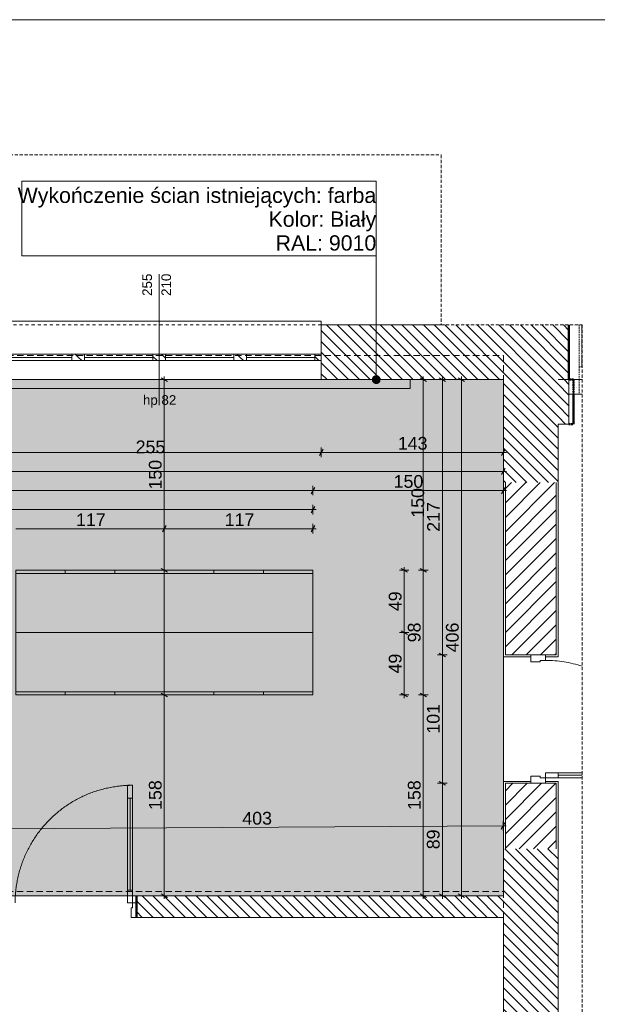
# Model space of a CAD drawing. Extents: x 180 to 6240, y 54 to 2910.
# Tile 16 of 17: x 4412 to 5322, y 1361 to 2910. Entities that reach past the tile are written whole.
import ezdxf
from ezdxf.xclip import XClip

# ---------------------------------------------------------------- set-up
doc = ezdxf.new("R2010")
doc.units = 0
doc.header["$MEASUREMENT"] = 0
doc.header["$XCLIPFRAME"] = 0
for name, pattern in [('Przerywana', [48, 24, -24]), ('Przerywana długa', [78, 50, -28]), ('Przerywana gęsta', [18, 12, -5.999999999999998])]:
    doc.linetypes.add(name, pattern=pattern)
for name, color, linetype in [('280-A Dachy Powłoki', 7, 'Continuous'), ('300-W Płytki podłogi', 7, 'Continuous'), ('320-W Umeblowanie', 7, 'Continuous'), ('399-W Wymiary i opisy', 7, 'Continuous'), ('420-K Ściany', 7, 'Continuous'), ('422-K ściany etap 2', 7, 'Continuous'), ('460-K Stropy - wymieniane warstwy', 7, 'Continuous'), ('810-G Ogólne', 7, 'Continuous'), ('820-G Rysunki Obrazki', 7, 'Continuous'), ('840-G Znaczniki ogólne', 7, 'Continuous')]:
    doc.layers.add(name, color=color, linetype=linetype)
doc.styles.add('STYL_AUTOMATYCZNY_2', font='arial.ttf')
doc.styles.add('STYL_AUTOMATYCZNY_3', font='arial.ttf')
pattern_1 = [(135, (4271.062528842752, -7264.169922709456), (8.48528137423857, 8.48528137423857), [])]
pattern_2 = [(45, (4271.062528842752, -7194.169922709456), (-22.27386360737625, 22.27386360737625), [0, -21, 0, -31.5]), (110, (4341.062528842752, -7194.169922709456), (29.60031755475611, 10.77363451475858), [0, -15.4, 0, -26.6])]
pattern_3 = [(0, (4271.062528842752, -7264.169922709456), (0, 34.64101615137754), [0, -20]), (0, (4281.062528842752, -7246.84941494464), (0, 34.64101615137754), [0, -20])]
pattern_4 = [(45, (4271.062528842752, -7264.169922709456), (-11.31370849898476, 11.31370849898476), [])]

# ---------------------------------------------------------------- blocks, each defined once
blk = doc.blocks.new('*X2')
at = {"layer": '300-W Płytki podłogi', "linetype": 'Continuous', "lineweight": 25}
blk.add_hatch(color=150, dxfattribs=at).paths.add_polyline_path([(361.1625288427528, 903.8300772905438), (4372.06252884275, 903.8300772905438), (4372.06252884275, 1531.830077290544), (5174.062528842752, 1531.830077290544), (5174.062528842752, 2343.830077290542), (425.162528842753, 2343.830077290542), (425.162528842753, 2301.830077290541), (361.1625288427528, 2301.830077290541)])
blk = doc.blocks.new('Rysunek_1_1', base_point=(4271.062528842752, -7264.169922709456))
at = {"layer": '420-K Ściany', "linetype": 'Continuous', "lineweight": 13}
h = blk.add_hatch(dxfattribs=at)
h.set_pattern_fill('Ściany_istniejące_0001', color=8, style=0, pattern_type=2)
h.set_pattern_definition(pattern_1)
h.paths.add_polyline_path([(5076.00385716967, 2429.830042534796), (4887.162539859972, 2429.830042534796), (4887.162539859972, 2343.830047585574), (5277.162515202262, 2343.830047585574), (5277.162515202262, 2429.830042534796)])
h = blk.add_hatch(dxfattribs=at)
h.set_pattern_fill('Ściany_istniejące_0001', color=8, style=0, pattern_type=2)
h.set_pattern_definition(pattern_1)
h.paths.add_polyline_path([(5260.062528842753, 2181.830077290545), (5260.062528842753, 2343.830077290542), (5174.062528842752, 2343.830077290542), (5174.062528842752, 2181.830077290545)])
at = {"layer": '420-K Ściany', "linetype": 'Continuous', "lineweight": 0}
h = blk.add_hatch(dxfattribs=at)
h.set_pattern_fill('Tynk_0001', color=94, style=0, pattern_type=2)
h.set_pattern_definition(pattern_3)
h.paths.add_polyline_path([(5174.062528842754, 2181.830077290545), (5174.062528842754, 1910.830077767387), (5177.062529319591, 1910.830077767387), (5177.062529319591, 2181.830077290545)])
h = blk.add_hatch(dxfattribs=at)
h.set_pattern_fill('Bloczki_ceramiczne_0001', color=94, style=0, pattern_type=2)
h.set_pattern_definition(pattern_4)
h.paths.add_polyline_path([(5177.062529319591, 2181.830077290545), (5177.062529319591, 1910.830077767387), (5217.062528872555, 1910.830077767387), (5240.062527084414, 1910.830077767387), (5257.062528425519, 1910.830077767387), (5257.062532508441, 2181.830077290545)])
h = blk.add_hatch(dxfattribs=at)
h.set_pattern_fill('Tynk_0001', color=94, style=0, pattern_type=2)
h.set_pattern_definition(pattern_3)
h.paths.add_polyline_path([(5257.062530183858, 1910.830077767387), (5260.062530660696, 1910.830077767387), (5260.062530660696, 2181.830077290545), (5257.062530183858, 2181.830077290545)])
h = blk.add_hatch(dxfattribs=at)
h.set_pattern_fill('Tynk_0001', color=94, style=0, pattern_type=2)
h.set_pattern_definition(pattern_3)
h.paths.add_polyline_path([(5174.062528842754, 1910.830077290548), (5174.062528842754, 1907.830077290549), (5217.062528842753, 1907.830077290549), (5217.062528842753, 1910.830077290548), (5177.062528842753, 1910.830077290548)])
h = blk.add_hatch(dxfattribs=at)
h.set_pattern_fill('Tynk_0001', color=94, style=0, pattern_type=2)
h.set_pattern_definition(pattern_3)
h.paths.add_polyline_path([(5260.062528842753, 1907.830077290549), (5260.062528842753, 1910.830077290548), (5257.062528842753, 1910.830077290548), (5240.062528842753, 1910.830077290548), (5240.062528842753, 1907.830077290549)])
h = blk.add_hatch(dxfattribs=at)
h.set_pattern_fill('Tynk_0001', color=94, style=0, pattern_type=2)
h.set_pattern_definition(pattern_3)
h.paths.add_polyline_path([(5174.062528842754, 1711.830077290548), (5174.062528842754, 1708.830077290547), (5177.062528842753, 1708.830077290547), (5217.062528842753, 1708.830077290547), (5217.062528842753, 1711.830077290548)])
h = blk.add_hatch(dxfattribs=at)
h.set_pattern_fill('Tynk_0001', color=94, style=0, pattern_type=2)
h.set_pattern_definition(pattern_3)
h.paths.add_polyline_path([(5174.062528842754, 1605.830077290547), (5177.062529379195, 1605.830077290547), (5177.062529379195, 1708.830076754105), (5174.062528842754, 1708.830076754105)])
h = blk.add_hatch(dxfattribs=at)
h.set_pattern_fill('Bloczki_ceramiczne_0001', color=94, style=0, pattern_type=2)
h.set_pattern_definition(pattern_4)
h.paths.add_polyline_path([(5177.062529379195, 1708.830076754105), (5177.062529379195, 1605.830077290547), (5257.062531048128, 1605.830077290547), (5257.062529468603, 1708.830076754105), (5240.062529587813, 1708.830076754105), (5217.062528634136, 1708.830076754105)])
h = blk.add_hatch(dxfattribs=at)
h.set_pattern_fill('Tynk_0001', color=94, style=0, pattern_type=2)
h.set_pattern_definition(pattern_3)
h.paths.add_polyline_path([(5260.062528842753, 1708.830077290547), (5260.062528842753, 1711.830077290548), (5240.062528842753, 1711.830077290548), (5240.062528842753, 1708.830077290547), (5257.062528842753, 1708.830077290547)])
h = blk.add_hatch(dxfattribs=at)
h.set_pattern_fill('Tynk_0001', color=94, style=0, pattern_type=2)
h.set_pattern_definition(pattern_3)
h.paths.add_polyline_path([(5260.062529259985, 1708.830076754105), (5257.062528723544, 1708.830076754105), (5257.062531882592, 1605.830077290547), (5260.062532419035, 1605.830077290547)])
at = {"layer": '420-K Ściany', "linetype": 'Continuous', "lineweight": 13}
h = blk.add_hatch(dxfattribs=at)
h.set_pattern_fill('Ściany_istniejące_0001', color=8, style=0, pattern_type=2)
h.set_pattern_definition(pattern_1)
h.paths.add_polyline_path([(5174.062528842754, 1605.830077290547), (5174.062528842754, 673.8300865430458), (5260.062537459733, 673.8300865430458), (5260.062537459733, 1605.830077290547)])
h = blk.add_hatch(dxfattribs=at)
h.set_pattern_fill('Ściany_istniejące_0001', color=8, style=0, pattern_type=2)
h.set_pattern_definition(pattern_1)
h.paths.add_polyline_path([(4596.162524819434, 1497.830077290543), (5174.062528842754, 1497.830077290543), (5174.062528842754, 1531.830073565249), (4596.162524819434, 1531.830073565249)])
at = {"layer": '422-K ściany etap 2', "linetype": 'Continuous', "lineweight": 13}
h = blk.add_hatch(dxfattribs=at)
h.set_pattern_fill('Ściany_istniejące_0001', color=8, style=0, pattern_type=2)
h.set_pattern_definition(pattern_1)
h.paths.add_polyline_path([(4504.66252884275, 2383.830077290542), (4494.66252884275, 2383.830077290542), (4494.66252884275, 2373.830077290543), (4504.66252884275, 2373.830077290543)])
h = blk.add_hatch(dxfattribs=at)
h.set_pattern_fill('Ściany_istniejące_0001', color=8, style=0, pattern_type=2)
h.set_pattern_definition(pattern_1)
h.paths.add_polyline_path([(4504.66252884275, 2373.830077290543), (4514.66252884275, 2373.830077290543), (4514.66252884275, 2383.830077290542), (4504.66252884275, 2383.830077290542)])
h = blk.add_hatch(dxfattribs=at)
h.set_pattern_fill('Ściany_istniejące_0001', color=8, style=0, pattern_type=2)
h.set_pattern_definition(pattern_1)
h.paths.add_polyline_path([(4632.16252884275, 2383.830077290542), (4622.16252884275, 2383.830077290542), (4622.16252884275, 2373.830077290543), (4632.16252884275, 2373.830077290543)])
h = blk.add_hatch(dxfattribs=at)
h.set_pattern_fill('Ściany_istniejące_0001', color=8, style=0, pattern_type=2)
h.set_pattern_definition(pattern_1)
h.paths.add_polyline_path([(4632.16252884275, 2373.830077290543), (4642.16252884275, 2373.830077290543), (4642.16252884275, 2383.830077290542), (4632.16252884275, 2383.830077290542)])
h = blk.add_hatch(dxfattribs=at)
h.set_pattern_fill('Ściany_istniejące_0001', color=8, style=0, pattern_type=2)
h.set_pattern_definition(pattern_1)
h.paths.add_polyline_path([(4759.66252884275, 2383.830077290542), (4749.66252884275, 2383.830077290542), (4749.66252884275, 2373.830077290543), (4759.66252884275, 2373.830077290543)])
h = blk.add_hatch(dxfattribs=at)
h.set_pattern_fill('Ściany_istniejące_0001', color=8, style=0, pattern_type=2)
h.set_pattern_definition(pattern_1)
h.paths.add_polyline_path([(4759.66252884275, 2373.830077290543), (4769.66252884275, 2373.830077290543), (4769.66252884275, 2383.830077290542), (4759.66252884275, 2383.830077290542)])
h = blk.add_hatch(dxfattribs=at)
h.set_pattern_fill('Ściany_istniejące_0001', color=8, style=0, pattern_type=2)
h.set_pattern_definition(pattern_1)
h.paths.add_polyline_path([(4887.16252884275, 2383.830077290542), (4877.16252884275, 2383.830077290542), (4877.16252884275, 2373.830077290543), (4887.16252884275, 2373.830077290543)])
at = {"layer": '422-K ściany etap 2', "linetype": 'Continuous', "lineweight": 0, "true_color": 0x000000}
h = blk.add_hatch(dxfattribs=at)
h.set_pattern_fill('Piasek_0001', color=18, style=0, pattern_type=2)
h.set_pattern_definition(pattern_2)
h.paths.add_polyline_path([(5297.961843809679, 2363.830078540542), (5293.162551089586, 2363.830078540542), (5293.162551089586, 2343.830058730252), (5297.961843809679, 2343.830058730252)])
at = {"layer": '422-K ściany etap 2', "linetype": 'Continuous', "lineweight": 13}
h = blk.add_hatch(dxfattribs=at)
h.set_pattern_fill('Ściany_istniejące_0001', color=8, style=0, pattern_type=2)
h.set_pattern_definition(pattern_1)
h.paths.add_polyline_path([(5277.162526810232, 2343.83007562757), (5260.062528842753, 2343.830080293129), (5260.062528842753, 2273.83007729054), (5277.162526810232, 2273.83007729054)])
at = {"layer": '422-K ściany etap 2', "linetype": 'Continuous', "lineweight": 0, "true_color": 0x000000}
h = blk.add_hatch(dxfattribs=at)
h.set_pattern_fill('Piasek_0001', color=18, style=0, pattern_type=2)
h.set_pattern_definition(pattern_2)
h.paths.add_polyline_path([(5277.162528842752, 2343.830079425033), (5277.162528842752, 2273.83007729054), (5284.162531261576, 2273.83007729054), (5284.162531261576, 2343.830079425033)])
h = blk.add_hatch(dxfattribs=at)
h.set_pattern_fill('Piasek_0001', color=18, style=0, pattern_type=2)
h.set_pattern_definition(pattern_2)
h.paths.add_polyline_path([(5284.162528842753, 2320.830077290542), (5293.162528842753, 2320.830077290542), (5293.162528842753, 2335.830077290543), (5293.162528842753, 2343.830077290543), (5284.162528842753, 2343.830077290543)])
at = {"layer": '820-G Rysunki Obrazki', "linetype": 'Continuous', "lineweight": 13}
blk.add_hatch(color=154, dxfattribs=at).paths.add_polyline_path([(4967.748326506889, 2343.830077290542), (4968.205049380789, 2341.533976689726), (4969.505685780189, 2339.587436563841), (4971.452225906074, 2338.286800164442), (4973.748326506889, 2337.830077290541), (4976.044427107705, 2338.286800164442), (4977.99096723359, 2339.587436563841), (4979.291603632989, 2341.533976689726), (4979.748326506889, 2343.830077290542), (4979.291603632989, 2346.126177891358), (4977.99096723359, 2348.072718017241), (4976.044427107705, 2349.373354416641), (4973.748326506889, 2349.830077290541), (4971.452225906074, 2349.373354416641), (4969.505685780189, 2348.072718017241), (4968.205049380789, 2346.126177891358)])
at = {"color": 7, "linetype": 'Przerywana gęsta', "lineweight": 50, "ltscale": 0.2, "flags": 128}
for points in [[(5284.162529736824, 2343.830078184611), (5277.162528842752, 2343.830078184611)], [(5284.162531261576, 2343.830079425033), (5284.162531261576, 2273.83007729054)], [(5277.162528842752, 2273.83007729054), (5284.162529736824, 2273.83007729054)]]:
    blk.add_lwpolyline(points, dxfattribs=at)
at = {"layer": '280-A Dachy Powłoki', "color": 7, "linetype": 'Przerywana długa', "lineweight": 13, "ltscale": 0.2, "flags": 128}
for points in [[(4346.068473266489, 2381.998734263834), (5174.06252884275, 2381.998734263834)], [(5174.06252884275, 2381.998734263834), (5174.06252884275, 1531.830077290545)], [(258.1625288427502, 1538.578979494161), (5174.06252884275, 1538.578979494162)], [(5174.06252884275, 1538.578979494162), (5174.06252884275, 903.8300772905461)], [(5174.06252884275, 1531.830077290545), (4346.068473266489, 1531.830077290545)]]:
    blk.add_lwpolyline(points, dxfattribs=at)
at = {"layer": '300-W Płytki podłogi', "color": 150, "linetype": 'Continuous', "lineweight": 5, "ltscale": 0.2, "flags": 128}
blk.add_lwpolyline([(361.1625288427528, 903.8300772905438), (361.1625288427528, 2301.830077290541), (425.162528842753, 2301.830077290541), (425.162528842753, 2343.830077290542), (5174.062528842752, 2343.830077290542), (5174.062528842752, 1531.830077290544), (4372.06252884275, 1531.830077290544), (4372.06252884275, 903.8300772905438)], close=True, dxfattribs=at)
at = {"layer": '320-W Umeblowanie', "color": 150, "linetype": 'Continuous', "lineweight": 0, "ltscale": 0.2}
for p, q in [((4406.062531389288, 2038.830080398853), (4640.062531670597, 2038.830080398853)), ((4484.062556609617, 2043.83008974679), (4484.062556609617, 2038.830080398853)), ((4562.062506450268, 2043.83008974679), (4562.062506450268, 2038.830080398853)), ((4640.062531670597, 2043.83008974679), (4640.062531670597, 2038.830080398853)), ((4640.062531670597, 2038.830080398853), (4874.062531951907, 2038.830080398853)), ((4718.062556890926, 2043.83008974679), (4718.062556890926, 2038.830080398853)), ((4796.062506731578, 2043.83008974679), (4796.062506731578, 2038.830080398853)), ((4406.062531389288, 1852.830049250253), (4640.062531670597, 1852.830049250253)), ((4484.062556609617, 1847.830039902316), (4484.062556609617, 1852.830049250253)), ((4562.062506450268, 1847.830039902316), (4562.062506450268, 1852.830049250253)), ((4640.062531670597, 1852.830049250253), (4874.062531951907, 1852.830049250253)), ((4640.062531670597, 1847.830039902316), (4640.062531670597, 1852.830049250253)), ((4718.062556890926, 1847.830039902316), (4718.062556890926, 1852.830049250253)), ((4796.062506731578, 1847.830039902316), (4796.062506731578, 1852.830049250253))]:
    blk.add_line(p, q, dxfattribs=at)
at = {"layer": '320-W Umeblowanie', "color": 150, "linetype": 'Continuous', "lineweight": 0, "ltscale": 0.2, "flags": 128}
for points in [[(4406.062528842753, 2043.830077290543), (4640.062528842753, 2043.830077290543), (4640.062528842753, 1945.830077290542), (4406.062528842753, 1945.830077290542)], [(4640.062528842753, 2043.830077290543), (4874.062528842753, 2043.830077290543), (4874.062528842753, 1945.830077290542), (4640.062528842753, 1945.830077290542)], [(4406.062528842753, 1847.830077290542), (4640.062528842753, 1847.830077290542), (4640.062528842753, 1945.830077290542), (4406.062528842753, 1945.830077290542)], [(4640.062528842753, 1847.830077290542), (4874.062528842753, 1847.830077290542), (4874.062528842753, 1945.830077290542), (4640.062528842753, 1945.830077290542)]]:
    blk.add_lwpolyline(points, close=True, dxfattribs=at)
at = {"layer": '399-W Wymiary i opisy', "color": 154, "linetype": 'Continuous', "lineweight": 13, "ltscale": 0.2}
for p, q in [((4647.562508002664, 2343.830047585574), (4632.56255533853, 2343.830047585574)), ((4645.062541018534, 2340.943307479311), (4635.062522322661, 2346.716863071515)), ((4640.062531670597, 2343.830047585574), (4640.062531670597, 2348.720077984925)), ((4640.062531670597, 2043.83008974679), (4640.062531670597, 2343.830047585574)), ((5055.290501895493, 2343.830047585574), (5040.290473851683, 2343.830047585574)), ((5052.790459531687, 2340.943307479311), (5042.790516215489, 2346.716863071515)), ((5047.790525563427, 2343.830047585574), (5047.790525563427, 2348.720077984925)), ((5047.790525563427, 2043.83008974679), (5047.790525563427, 2343.830047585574)), ((5085.290482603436, 2343.830047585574), (5070.290529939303, 2343.830047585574)), ((5082.790515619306, 2340.943307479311), (5072.790496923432, 2346.716863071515)), ((5077.790506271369, 2343.830047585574), (5077.790506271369, 2348.720077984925)), ((5077.790506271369, 1910.830112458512), (5077.790506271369, 2343.830047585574)), ((5115.290463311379, 2343.830047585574), (5100.290510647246, 2343.830047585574)), ((5112.790496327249, 2340.943307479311), (5102.790477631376, 2346.716863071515)), ((5107.790486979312, 2343.830047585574), (5107.790486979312, 2348.720077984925)), ((5107.790486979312, 1531.83006722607), (5107.790486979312, 2343.830047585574)), ((4890.049279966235, 2234.350489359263), (4884.275799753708, 2224.350470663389)), ((4887.162539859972, 2221.850503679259), (4887.162539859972, 2236.850456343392)), ((5171.175749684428, 2224.350470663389), (5176.949305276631, 2234.350489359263)), ((5174.062565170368, 2221.850503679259), (5174.062565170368, 2236.850456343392)), ((4377.162566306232, 2229.350480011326), (4887.162539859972, 2229.350480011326)), ((4887.162539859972, 2229.350480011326), (5174.062565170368, 2229.350480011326)), ((5174.062565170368, 2229.350480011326), (5178.952520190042, 2229.350480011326)), ((5171.175749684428, 2194.350489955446), (5176.949305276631, 2204.350508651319)), ((5174.062565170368, 2191.850522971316), (5174.062565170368, 2206.850475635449)), ((361.1625357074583, 2199.350499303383), (5174.062565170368, 2199.350499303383)), ((5174.062565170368, 2199.350499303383), (5178.952520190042, 2199.350499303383)), ((662.0625268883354, 2169.35051859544), (4874.062531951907, 2169.35051859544)), ((4876.94927205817, 2174.350527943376), (4871.175791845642, 2164.350509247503)), ((4874.062531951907, 2161.850466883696), (4874.062531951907, 2176.850494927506)), ((4874.062531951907, 2169.35051859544), (5174.062565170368, 2169.35051859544)), ((5171.175749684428, 2164.350509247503), (5176.949305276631, 2174.350527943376)), ((5174.062565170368, 2161.850466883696), (5174.062565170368, 2176.850494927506)), ((5174.062565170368, 2169.35051859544), (5178.952520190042, 2169.35051859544)), ((662.0625268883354, 2139.35046250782), (4874.062531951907, 2139.35046250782)), ((4871.175791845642, 2134.350453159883), (4876.94927205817, 2144.350471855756)), ((4874.062531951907, 2131.850486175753), (4874.062531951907, 2146.850514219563)), ((4874.062531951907, 2139.35046250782), (4878.952562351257, 2139.35046250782)), ((4406.062531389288, 2109.350481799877), (4640.062531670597, 2109.350481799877)), ((4642.949271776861, 2114.350491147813), (4637.175791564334, 2104.35047245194)), ((4640.062531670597, 2101.85050546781), (4640.062531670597, 2116.850458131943)), ((4640.062531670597, 2109.350481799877), (4874.062531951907, 2109.350481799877)), ((4871.175791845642, 2104.35047245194), (4876.94927205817, 2114.350491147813)), ((4874.062531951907, 2101.85050546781), (4874.062531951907, 2116.850458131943)), ((4874.062531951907, 2109.350481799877), (4878.952562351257, 2109.350481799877)), ((4635.062522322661, 2046.716829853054), (4645.062541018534, 2040.943349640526)), ((5022.790478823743, 2040.943349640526), (5012.79046012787, 2046.716829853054)), ((5017.790469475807, 2043.83008974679), (5017.790469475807, 2048.720044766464)), ((5042.790516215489, 2046.716829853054), (5052.790459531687, 2040.943349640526)), ((4647.562508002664, 2043.83008974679), (4632.56255533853, 2043.83008974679)), ((4640.062531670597, 2038.940059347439), (4640.062531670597, 2043.83008974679)), ((5025.29052118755, 2043.83008974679), (5010.29049314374, 2043.83008974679)), ((5017.790469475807, 1945.830102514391), (5017.790469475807, 2043.83008974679)), ((5055.290501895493, 2043.83008974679), (5040.290473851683, 2043.83008974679)), ((5047.790525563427, 1847.830039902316), (5047.790525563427, 2043.83008974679)), ((5025.29052118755, 1945.830102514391), (5010.29049314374, 1945.830102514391)), ((5012.79046012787, 1948.716842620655), (5022.790478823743, 1942.943362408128)), ((5017.790469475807, 1847.830039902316), (5017.790469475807, 1945.830102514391)), ((5085.290482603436, 1910.830112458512), (5070.290529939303, 1910.830112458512)), ((5072.790496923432, 1913.716852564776), (5082.790515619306, 1907.943296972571)), ((5077.790506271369, 1708.830066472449), (5077.790506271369, 1910.830112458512)), ((4647.562508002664, 1847.830039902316), (4632.56255533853, 1847.830039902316)), ((4645.062541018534, 1844.943299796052), (4635.062522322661, 1850.716855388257)), ((4640.062531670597, 1847.830039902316), (4640.062531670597, 1852.720070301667)), ((4640.062531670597, 1531.83006722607), (4640.062531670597, 1847.830039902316)), ((5025.29052118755, 1847.830039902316), (5010.29049314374, 1847.830039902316)), ((5012.79046012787, 1850.716855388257), (5022.790478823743, 1844.943299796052)), ((5017.790469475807, 1842.940084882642), (5017.790469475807, 1847.830039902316)), ((5055.290501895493, 1847.830039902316), (5040.290473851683, 1847.830039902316)), ((5042.790516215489, 1850.716855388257), (5052.790459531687, 1844.943299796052)), ((5047.790525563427, 1531.83006722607), (5047.790525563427, 1847.830039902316)), ((5085.290482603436, 1708.830066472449), (5070.290529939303, 1708.830066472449)), ((5072.790496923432, 1711.716806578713), (5082.790515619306, 1705.943326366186)), ((5077.790506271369, 1531.83006722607), (5077.790506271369, 1708.830066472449)), ((5170.574370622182, 1636.702645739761), (5176.290411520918, 1646.735605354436)), ((5173.389424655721, 1649.21898880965), (5173.475432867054, 1634.219262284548)), ((5173.432391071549, 1641.719087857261), (4367.857774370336, 1637.099745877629)), ((5178.322346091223, 1641.747129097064), (5173.432391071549, 1641.719087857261)), ((4635.062522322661, 1534.716807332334), (4645.062541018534, 1528.943327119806)), ((5042.790516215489, 1534.716807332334), (5052.790459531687, 1528.943327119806)), ((5072.790496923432, 1534.716807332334), (5082.790515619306, 1528.943327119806)), ((5102.790477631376, 1534.716807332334), (5112.790496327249, 1528.943327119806)), ((4647.562508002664, 1531.83006722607), (4632.56255533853, 1531.83006722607)), ((4640.062531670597, 1526.940112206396), (4640.062531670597, 1531.83006722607)), ((5055.290501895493, 1531.83006722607), (5040.290473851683, 1531.83006722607)), ((5047.790525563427, 1526.940112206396), (5047.790525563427, 1531.83006722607)), ((5085.290482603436, 1531.83006722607), (5070.290529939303, 1531.83006722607)), ((5077.790506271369, 1526.940112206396), (5077.790506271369, 1531.83006722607)), ((5115.290463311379, 1531.83006722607), (5100.290510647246, 1531.83006722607)), ((5107.790486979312, 1526.940112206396), (5107.790486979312, 1531.83006722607))]:
    blk.add_line(p, q, dxfattribs=at)
at = {"layer": '420-K Ściany', "color": 7, "linetype": 'Continuous', "lineweight": 13, "ltscale": 0.2}
for p, q in [((5277.162515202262, 2429.830042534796), (5277.162515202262, 2343.830047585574)), ((4582.062543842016, 1685.630086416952), (4582.062543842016, 1705.630048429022)), ((4582.062543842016, 1705.630048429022), (4590.062513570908, 1705.630048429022)), ((4590.062513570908, 1705.630048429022), (4590.062513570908, 1685.630086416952)), ((4590.062513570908, 1685.630086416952), (4582.062543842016, 1685.630086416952)), ((4586.062566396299, 1685.630086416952), (4586.062566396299, 1540.830099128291)), ((4582.062543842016, 1520.830061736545), (4582.062543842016, 1540.830099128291)), ((4582.062543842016, 1540.830099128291), (4590.062513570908, 1540.830099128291)), ((4590.062513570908, 1540.830099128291), (4590.062513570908, 1520.830061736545)), ((4590.062513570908, 1520.830061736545), (4582.062543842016, 1520.830061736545)), ((4596.162538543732, 1520.830061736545), (4596.162538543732, 1531.83006722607)), ((4596.162538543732, 1497.830063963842), (4596.162538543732, 1520.830061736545))]:
    blk.add_line(p, q, dxfattribs=at)
at = {"layer": '420-K Ściany', "color": 7, "linetype": 'Continuous', "lineweight": 50, "ltscale": 0.2}
for p, q in [((5277.162515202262, 2429.830042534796), (5277.162515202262, 2343.830047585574)), ((4596.162538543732, 1520.830061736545), (4596.162538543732, 1531.83006722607)), ((4596.162538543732, 1497.830063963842), (4596.162538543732, 1520.830061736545)), ((4596.162538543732, 1497.830063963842), (4596.162538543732, 1520.830061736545))]:
    blk.add_line(p, q, dxfattribs=at)
at = {"layer": '420-K Ściany', "color": 94, "linetype": 'Continuous', "lineweight": 0, "ltscale": 0.2}
for p, q in [((5177.062525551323, 2181.830076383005), (5177.062525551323, 1910.830112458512)), ((5257.062524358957, 1910.830112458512), (5257.062524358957, 2181.830076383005)), ((5174.062565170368, 1910.830112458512), (5174.062565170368, 1907.830076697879)), ((5217.06252495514, 1907.830076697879), (5174.062565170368, 1907.830076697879)), ((5177.062525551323, 1910.830112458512), (5217.06252495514, 1910.830112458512)), ((5217.06252495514, 1910.830112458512), (5217.06252495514, 1907.830076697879)), ((5217.06252495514, 1910.830112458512), (5240.062522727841, 1910.830112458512)), ((5240.062522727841, 1910.830112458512), (5240.062522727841, 1907.830076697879)), ((5257.062524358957, 1910.830112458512), (5240.062522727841, 1910.830112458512)), ((5240.062522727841, 1907.830076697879), (5260.06256011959, 1907.830076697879)), ((5260.06256011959, 1910.830112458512), (5260.06256011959, 1907.830076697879)), ((5217.06252495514, 1711.830102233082), (5174.062565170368, 1711.830102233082)), ((5174.062565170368, 1708.830066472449), (5174.062565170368, 1711.830102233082)), ((5177.062525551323, 1708.830066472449), (5177.062525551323, 1605.830069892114)), ((5177.062525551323, 1708.830066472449), (5217.06252495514, 1708.830066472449)), ((5217.06252495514, 1708.830066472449), (5217.06252495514, 1711.830102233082)), ((5217.06252495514, 1708.830066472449), (5240.062522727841, 1708.830066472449)), ((5240.062522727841, 1711.830102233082), (5260.06256011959, 1711.830102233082)), ((5240.062522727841, 1708.830066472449), (5240.062522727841, 1711.830102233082)), ((5257.062524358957, 1708.830066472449), (5240.062522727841, 1708.830066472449)), ((5257.062524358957, 1605.830069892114), (5257.062524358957, 1708.830066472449)), ((5260.06256011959, 1708.830066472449), (5260.06256011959, 1711.830102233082))]:
    blk.add_line(p, q, dxfattribs=at)
at = {"layer": '420-K Ściany', "color": 150, "linetype": 'Continuous', "lineweight": 0, "ltscale": 0.2}
for p, q in [((5174.062565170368, 1910.830112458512), (5174.062565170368, 1907.830076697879)), ((5217.06252495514, 1907.830076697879), (5174.062565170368, 1907.830076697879)), ((5240.062522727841, 1910.830112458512), (5217.06252495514, 1910.830112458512)), ((5217.06252495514, 1910.830112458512), (5217.06252495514, 1899.830106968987)), ((5217.06252495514, 1910.830112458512), (5240.062522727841, 1910.830112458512)), ((5217.06252495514, 1910.830112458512), (5240.062522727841, 1910.830112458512)), ((5240.062522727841, 1902.23004512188), (5240.062522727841, 1910.830112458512)), ((5240.062522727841, 1907.830076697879), (5260.06256011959, 1907.830076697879)), ((5260.06256011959, 1910.830112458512), (5260.06256011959, 1907.830076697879)), ((5217.06252495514, 1899.830106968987), (5232.06255299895, 1899.830106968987)), ((5232.06255299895, 1899.830106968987), (5232.06255299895, 1902.23004512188)), ((5232.06255299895, 1902.23004512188), (5240.062522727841, 1902.23004512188)), ((5232.06255299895, 1719.830071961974), (5217.06252495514, 1719.830071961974)), ((5217.06252495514, 1719.830071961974), (5217.06252495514, 1708.830066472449)), ((5232.06255299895, 1717.430058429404), (5232.06255299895, 1719.830071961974)), ((5240.062522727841, 1725.430103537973), (5260.06256011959, 1725.430103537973)), ((5240.062522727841, 1717.430058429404), (5240.062522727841, 1725.430103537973)), ((5260.06256011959, 1725.430103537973), (5260.06256011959, 1717.430058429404)), ((5297.961873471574, 1721.430109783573), (5260.062555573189, 1721.430109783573)), ((5174.062565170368, 1708.830066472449), (5174.062565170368, 1711.830102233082)), ((5217.06252495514, 1711.830102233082), (5174.062565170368, 1711.830102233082)), ((5217.06252495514, 1708.830066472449), (5240.062522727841, 1708.830066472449)), ((5217.06252495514, 1708.830066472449), (5240.062522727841, 1708.830066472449)), ((5217.06252495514, 1708.830066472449), (5240.062522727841, 1708.830066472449)), ((5240.062522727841, 1717.430058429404), (5232.06255299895, 1717.430058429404)), ((5240.062522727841, 1708.830066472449), (5240.062522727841, 1717.430058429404)), ((5260.06256011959, 1717.430058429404), (5240.062522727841, 1717.430058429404)), ((5240.062522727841, 1711.830102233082), (5260.06256011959, 1711.830102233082)), ((5260.06256011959, 1708.830066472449), (5260.06256011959, 1711.830102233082))]:
    blk.add_line(p, q, dxfattribs=at)
at = {"layer": '420-K Ściany', "color": 7, "linetype": 'Continuous', "lineweight": 20, "ltscale": 0.2}
for p, q in [((4596.162538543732, 1520.830061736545), (4590.062513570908, 1520.830061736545)), ((4590.062513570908, 1520.830061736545), (4590.062513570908, 1512.830092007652)), ((4596.162538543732, 1497.830063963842), (4596.162538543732, 1520.830061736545)), ((4590.062513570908, 1512.830092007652), (4587.662500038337, 1512.830092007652)), ((4587.662500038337, 1512.830092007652), (4587.662500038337, 1497.830063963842)), ((4587.662500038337, 1497.830063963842), (4596.162538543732, 1497.830063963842))]:
    blk.add_line(p, q, dxfattribs=at)
at = {"layer": '420-K Ściany', "color": 7, "linetype": 'Continuous', "lineweight": 13, "ltscale": 0.2, "flags": 128}
for points in [[(5076.003887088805, 2429.830077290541), (4887.16252884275, 2429.830077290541)], [(5277.162528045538, 2429.830077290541), (5076.003887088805, 2429.830077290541)], [(4887.16252884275, 2343.830077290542), (5174.062528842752, 2343.830077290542)], [(5174.062528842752, 2343.830077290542), (5174.062528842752, 2181.830077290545)], [(5260.062528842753, 2343.830077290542), (5277.162528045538, 2343.830077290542)], [(5260.062528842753, 2181.830077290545), (5260.062528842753, 2273.830077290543)], [(5174.062528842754, 1605.830077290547), (5174.062528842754, 1531.830077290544)], [(5260.062528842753, 673.8300772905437), (5260.062528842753, 1605.830077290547)], [(5174.062528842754, 1531.830077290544), (4596.162532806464, 1531.830077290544)], [(4596.162524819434, 1497.830077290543), (5174.062528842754, 1497.830077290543)], [(5174.062528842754, 1497.830077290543), (5174.062528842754, 903.8300772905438)]]:
    blk.add_lwpolyline(points, dxfattribs=at)
at = {"layer": '420-K Ściany', "color": 94, "linetype": 'Continuous', "lineweight": 0, "ltscale": 0.2, "flags": 128}
for points in [[(5174.062528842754, 2181.830077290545), (5174.062528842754, 1910.830080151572)], [(5260.062528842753, 1910.830080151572), (5260.062528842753, 2181.830077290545)], [(5174.062528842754, 1708.83007442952), (5174.062528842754, 1605.830077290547)], [(5260.062528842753, 1605.830077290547), (5260.062528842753, 1708.83007442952)]]:
    blk.add_lwpolyline(points, dxfattribs=at)
at = {"layer": '420-K Ściany', "color": 150, "linetype": 'Continuous', "lineweight": 0, "ltscale": 0.2, "flags": 128}
for points in [[(5297.961878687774, 1721.430077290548), (5260.062528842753, 1721.430077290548), (5260.062528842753, 1725.430077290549), (5297.961878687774, 1725.430077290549)], [(5297.961878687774, 1717.430077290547), (5260.062528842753, 1717.430077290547), (5260.062528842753, 1721.430077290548), (5297.961878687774, 1721.430077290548)]]:
    blk.add_lwpolyline(points, dxfattribs=at)
at = {"layer": '420-K Ściany', "color": 7, "linetype": 'Continuous', "lineweight": 13, "ltscale": 0.2, "flags": 128}
for points in [[(4586.062528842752, 1685.630077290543), (4586.062528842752, 1540.830077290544), (4582.062528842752, 1540.830077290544), (4582.062528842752, 1685.630077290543)], [(4590.062528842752, 1685.630077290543), (4590.062528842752, 1540.830077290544), (4586.062528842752, 1540.830077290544), (4586.062528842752, 1685.630077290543)]]:
    blk.add_lwpolyline(points, close=True, dxfattribs=at)
at = {"layer": '420-K Ściany', "color": 150, "linetype": 'Continuous', "lineweight": 0, "ltscale": 0.2}
blk.add_arc((5240.062528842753, 1717.430077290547), 184.8000000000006, 71.74129025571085, 90, dxfattribs=at)
at = {"layer": '420-K Ściany', "color": 7, "linetype": 'Continuous', "lineweight": 13, "ltscale": 0.2}
blk.add_arc((4590.062528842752, 1520.830077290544), 184.8, 90, 180, dxfattribs=at)
at = {"layer": '422-K ściany etap 2', "color": 7, "linetype": 'Continuous', "lineweight": 15, "ltscale": 0.2}
blk.add_line((4632.162515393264, 2509.830041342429), (4632.162515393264, 2303.830048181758), dxfattribs=at)
at = {"layer": '422-K ściany etap 2', "color": 7, "linetype": 'Continuous', "lineweight": 13, "ltscale": 0.2}
for p, q in [((4887.162539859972, 2435.830114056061), (4377.162566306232, 2435.830114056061)), ((4887.162539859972, 2429.830042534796), (4887.162539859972, 2435.830114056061)), ((4887.162539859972, 2383.830046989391), (4887.162539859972, 2429.830042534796)), ((4887.162539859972, 2383.830046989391), (4887.162539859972, 2429.830042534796)), ((4494.662522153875, 2383.830046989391), (4387.162509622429, 2383.830046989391)), ((4494.662522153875, 2378.830113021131), (4387.162509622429, 2378.830113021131)), ((4387.162509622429, 2373.830103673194), (4494.662522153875, 2373.830103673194)), ((4504.662540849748, 2383.830046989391), (4494.662522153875, 2383.830046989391)), ((4494.662522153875, 2383.830046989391), (4494.662522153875, 2373.830103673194)), ((4494.662522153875, 2373.830103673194), (4504.662540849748, 2373.830103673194)), ((4514.662559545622, 2383.830046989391), (4504.662540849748, 2383.830046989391)), ((4504.662540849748, 2373.830103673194), (4514.662559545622, 2373.830103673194)), ((4514.662559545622, 2373.830103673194), (4514.662559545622, 2383.830046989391)), ((4622.16249669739, 2383.830046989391), (4514.662559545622, 2383.830046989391)), ((4622.16249669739, 2378.830113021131), (4514.662559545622, 2378.830113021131)), ((4514.662559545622, 2373.830103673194), (4622.16249669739, 2373.830103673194)), ((4632.162515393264, 2383.830046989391), (4622.16249669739, 2383.830046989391)), ((4622.16249669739, 2383.830046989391), (4622.16249669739, 2373.830103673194)), ((4622.16249669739, 2373.830103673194), (4632.162515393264, 2373.830103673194)), ((4642.162534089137, 2383.830046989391), (4632.162515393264, 2383.830046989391)), ((4632.162515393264, 2373.830103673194), (4642.162534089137, 2373.830103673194)), ((4642.162534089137, 2373.830103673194), (4642.162534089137, 2383.830046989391)), ((4749.662546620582, 2383.830046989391), (4642.162534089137, 2383.830046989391)), ((4749.662546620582, 2378.830113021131), (4642.162534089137, 2378.830113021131)), ((4642.162534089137, 2373.830103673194), (4749.662546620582, 2373.830103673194)), ((4759.662565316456, 2383.830046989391), (4749.662546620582, 2383.830046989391)), ((4749.662546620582, 2383.830046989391), (4749.662546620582, 2373.830103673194)), ((4749.662546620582, 2373.830103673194), (4759.662565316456, 2373.830103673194)), ((4769.662508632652, 2383.830046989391), (4759.662565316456, 2383.830046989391)), ((4759.662565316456, 2373.830103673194), (4769.662508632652, 2373.830103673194)), ((4769.662508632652, 2373.830103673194), (4769.662508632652, 2383.830046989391)), ((4877.162521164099, 2383.830046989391), (4769.662508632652, 2383.830046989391)), ((4877.162521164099, 2378.830113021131), (4769.662508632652, 2378.830113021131)), ((4769.662508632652, 2373.830103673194), (4877.162521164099, 2373.830103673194)), ((4887.162539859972, 2383.830046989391), (4877.162521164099, 2383.830046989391)), ((4877.162521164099, 2383.830046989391), (4877.162521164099, 2373.830103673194)), ((4877.162521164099, 2373.830103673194), (4887.162539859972, 2373.830103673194)), ((4887.162539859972, 2373.830103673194), (4887.162539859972, 2383.830046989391)), ((4887.162539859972, 2373.830103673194), (4887.162539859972, 2383.830046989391)), ((4887.162539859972, 2373.830103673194), (4887.162539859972, 2383.830046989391)), ((4887.162539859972, 2343.830047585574), (4887.162539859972, 2373.830103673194)), ((4887.162539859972, 2343.830047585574), (4887.162539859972, 2373.830103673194)), ((4887.162539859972, 2343.830047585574), (5027.162500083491, 2343.830047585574)), ((4887.162539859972, 2343.830047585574), (5027.162500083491, 2343.830047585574)), ((5027.162500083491, 2343.830047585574), (5027.162500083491, 2329.830081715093)), ((5277.162515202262, 2343.830047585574), (5277.162515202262, 2320.830049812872)), ((5027.162500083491, 2329.830081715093), (4237.162530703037, 2329.830081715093)), ((5277.162515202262, 2320.830049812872), (5277.162515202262, 2273.830067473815))]:
    blk.add_line(p, q, dxfattribs=at)
at = {"layer": '422-K ściany etap 2', "color": 7, "linetype": 'Przerywana', "lineweight": 13, "ltscale": 0.2}
for p, q in [((4887.162539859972, 2429.830042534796), (4377.162566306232, 2429.830042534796)), ((4887.162539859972, 2343.830047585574), (4377.162566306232, 2343.830047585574))]:
    blk.add_line(p, q, dxfattribs=at)
at = {"layer": '422-K ściany etap 2', "color": 7, "linetype": 'Przerywana gęsta', "lineweight": 13, "ltscale": 0.2}
for p, q in [((5297.162552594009, 2429.830042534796), (5297.162552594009, 2363.830084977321)), ((5293.162551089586, 2363.830078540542), (5293.162530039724, 2343.830047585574)), ((5297.961843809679, 2363.830078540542), (5293.162551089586, 2363.830078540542)), ((5293.162530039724, 2343.830047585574), (5297.961843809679, 2343.830058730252))]:
    blk.add_line(p, q, dxfattribs=at)
at = {"layer": '422-K ściany etap 2', "color": 150, "linetype": 'Continuous', "lineweight": 0, "ltscale": 0.2}
for p, q in [((5297.961901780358, 2343.830103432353), (5277.162522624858, 2343.830103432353)), ((5277.162522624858, 2343.830103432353), (5277.162515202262, 2320.830049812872)), ((5277.162515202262, 2343.830047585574), (5277.162515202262, 2320.830049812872)), ((5277.162515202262, 2343.830047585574), (5277.162515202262, 2320.830049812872)), ((5277.162515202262, 2320.830049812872), (5297.961901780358, 2320.830052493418)), ((5277.162515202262, 2320.830049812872), (5277.162515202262, 2273.830067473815))]:
    blk.add_line(p, q, dxfattribs=at)
at = {"layer": '422-K ściany etap 2', "color": 7, "linetype": 'Przerywana gęsta', "lineweight": 20, "ltscale": 0.2}
for p, q in [((5284.162498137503, 2320.830049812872), (5284.162498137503, 2343.830047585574)), ((5284.162498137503, 2343.830047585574), (5293.162530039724, 2343.830047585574)), ((5293.162530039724, 2343.830047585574), (5293.162530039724, 2335.830077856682)), ((5293.162530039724, 2335.830077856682), (5293.162530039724, 2320.830049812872)), ((5293.162530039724, 2320.830049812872), (5284.162498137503, 2320.830049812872))]:
    blk.add_line(p, q, dxfattribs=at)
at = {"layer": '422-K ściany etap 2', "color": 7, "linetype": 'Przerywana gęsta', "lineweight": 50, "ltscale": 0.2}
for p, q in [((5284.162498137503, 2343.830047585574), (5284.162498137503, 2320.830049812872)), ((5284.162498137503, 2343.830047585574), (5284.162498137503, 2320.830049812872)), ((5284.162498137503, 2320.830049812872), (5284.162498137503, 2273.830067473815))]:
    blk.add_line(p, q, dxfattribs=at)
at = {"layer": '422-K ściany etap 2', "color": 7, "linetype": 'Przerywana gęsta', "lineweight": 13, "ltscale": 0.2, "flags": 128}
for points in [[(5293.162528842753, 2429.830077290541), (5293.162528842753, 2363.830077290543), (5297.162528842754, 2363.830077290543), (5297.162528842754, 2429.830077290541)], [(5297.162528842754, 2429.830077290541), (5297.162528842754, 2363.830077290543), (5297.961878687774, 2363.830077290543)]]:
    blk.add_lwpolyline(points, dxfattribs=at)
at = {"layer": '422-K ściany etap 2', "color": 7, "linetype": 'Continuous', "lineweight": 13, "ltscale": 0.2, "flags": 128}
for points in [[(5277.162528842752, 2343.830077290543), (5260.062528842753, 2343.830077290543)], [(5260.062528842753, 2273.830077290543), (5277.162528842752, 2273.830077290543)]]:
    blk.add_lwpolyline(points, dxfattribs=at)
at = {"layer": '460-K Stropy - wymieniane warstwy', "color": 94, "linetype": 'Continuous', "lineweight": 0, "ltscale": 0.2, "flags": 128}
blk.add_lwpolyline([(361.1625288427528, 903.8300772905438), (4372.06252884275, 903.8300772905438), (4372.06252884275, 1531.830077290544), (5174.062410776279, 1531.830077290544), (5174.062528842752, 2343.830077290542), (4489.062526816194, 2343.830903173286), (361.1625288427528, 2343.830903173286)], close=True, dxfattribs=at)
at = {"layer": '820-G Rysunki Obrazki', "color": 154, "linetype": 'Continuous', "lineweight": 13, "ltscale": 0.2}
for p, q in [((4973.748310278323, 2655.777458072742), (4415.732085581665, 2655.777458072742)), ((4415.732085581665, 2655.777458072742), (4415.732085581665, 2538.634500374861)), ((4973.748310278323, 2538.634500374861), (4973.748310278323, 2655.777458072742)), ((4415.732085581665, 2538.634500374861), (4973.748310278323, 2538.634500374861)), ((4973.748310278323, 2538.634500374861), (4415.732085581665, 2538.634500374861)), ((4973.748310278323, 2349.830043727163), (4973.748310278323, 2538.634500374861))]:
    blk.add_line(p, q, dxfattribs=at)
blk.add_circle((4973.748326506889, 2343.830077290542), 5.999999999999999, dxfattribs=at)
at = {"color": 7, "linetype": 'Continuous', "lineweight": 13, "ltscale": 0.2}
blk.add_blockref('*X2', (0, 0), dxfattribs=at)
at = {"layer": '399-W Wymiary i opisy', "color": 154, "linetype": 'Continuous', "lineweight": 13, "char_height": 20, "attachment_point": 7, "style": 'STYL_AUTOMATYCZNY_2'}
for s, insert, width in [('\\A1;{\\pql;\\fArial|b0|i0|c238|p0;\\W1.000000;255}', (4594.980379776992, 2227.750490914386), 45.7634), ('\\A1;{\\pql;\\fArial|b0|i0|c238|p0;\\W1.000000;143}', (5007.730828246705, 2233.350490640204), 45.7634), ('\\A1;{\\pql;\\fArial|b0|i0|c238|p0;\\W1.000000;150}', (5001.180828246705, 2173.350490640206), 45.7634), ('\\A1;{\\pql;\\fArial|b0|i0|c238|p0;\\W1.000000;117}', (4501.198629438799, 2113.350490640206), 43.72780000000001), ('\\A1;{\\pql;\\fArial|b0|i0|c238|p0;\\W1.000000;117}', (4735.198629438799, 2113.350490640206), 43.72780000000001)]:
    blk.add_mtext(s, dxfattribs=dict(at, insert=insert, width=width))
for s, insert, width, rotation in [('\\A1;{\\pql;\\fArial|b0|i0|c238|p0;\\W1.000000;150}', (4636.062528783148, 2170.948376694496), 45.7634, 90), ('\\A1;{\\pql;\\fArial|b0|i0|c238|p0;\\W1.000000;150}', (5049.390495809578, 2126.643290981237), 45.7634, 90), ('\\A1;{\\pql;\\fArial|b0|i0|c238|p0;\\W1.000000;217}', (5073.79049608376, 2104.448376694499), 45.7634, 90), ('\\A1;{\\pql;\\fArial|b0|i0|c238|p0;\\W1.000000;49}', (5013.79049608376, 1979.575576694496), 30.509, 90), ('\\A1;{\\pql;\\fArial|b0|i0|c238|p0;\\W1.000000;98}', (5043.79049608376, 1930.575576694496), 30.509, 90), ('\\A1;{\\pql;\\fArial|b0|i0|c238|p0;\\W1.000000;406}', (5103.79049608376, 1914.948376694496), 45.7634, 90), ('\\A1;{\\pql;\\fArial|b0|i0|c238|p0;\\W1.000000;49}', (5013.79049608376, 1881.575576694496), 30.509, 90), ('\\A1;{\\pql;\\fArial|b0|i0|c238|p0;\\W1.000000;101}', (5073.79049608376, 1786.948376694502), 45.7634, 90), ('\\A1;{\\pql;\\fArial|b0|i0|c238|p0;\\W1.000000;158}', (4636.062528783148, 1666.948376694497), 45.7634, 90), ('\\A1;{\\pql;\\fArial|b0|i0|c238|p0;\\W1.000000;158}', (5043.79049608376, 1666.948376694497), 45.7634, 90), ('\\A1;{\\pql;\\fArial|b0|i0|c238|p0;\\W1.000000;403}', (4762.99508368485, 1643.365626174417), 45.7634, 0.3285436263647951), ('\\A1;{\\pql;\\fArial|b0|i0|c238|p0;\\W1.000000;89}', (5073.79049608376, 1605.075576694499), 30.509, 90)]:
    blk.add_mtext(s, dxfattribs=dict(at, insert=insert, width=width, rotation=rotation))
at = {"layer": '422-K ściany etap 2', "color": 7, "linetype": 'Continuous', "lineweight": 5, "char_height": 15, "attachment_point": 7, "rotation": 90, "style": 'STYL_AUTOMATYCZNY_3'}
for s, insert in [('\\A1;{\\pql;\\pt0;\\fArial|b0|i0|c238|p0;\\W1.000000;255\\fArial|b0|i0|c238|p0;\\W1.000000;\\A1{\\H.66x;\\S^  ;}\\fArial|b0|i0|c238|p0;\\W1.000000;\\fArial|b0|i0|c238|p0;\\W1.000000;}', (4624.913472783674, 2475.507477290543)), ('\\A1;{\\pql;\\pt0;\\fArial|b0|i0|c238|p0;\\W1.000000;210\\fArial|b0|i0|c238|p0;\\W1.000000;\\A1{\\H.66x;\\S^  ;}\\fArial|b0|i0|c238|p0;\\W1.000000;\\fArial|b0|i0|c238|p0;\\W1.000000;}', (4654.913472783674, 2475.507477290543))]:
    blk.add_mtext(s, dxfattribs=dict(at, insert=insert))
at = {"layer": '422-K ściany etap 2', "color": 7, "linetype": 'Continuous', "lineweight": 5, "insert": (4606.42312884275, 2299.742079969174), "char_height": 15, "attachment_point": 7, "style": 'STYL_AUTOMATYCZNY_3'}
blk.add_mtext('\\A1;{\\pql;\\pt0;\\fArial|b0|i0|c238|p0;\\W1.000000;hp 82\\fArial|b0|i0|c238|p0;\\W1.000000;\\A1{\\H.66x;\\S^  ;}\\fArial|b0|i0|c238|p0;\\W1.000000;\\fArial|b0|i0|c238|p0;\\W1.000000;}', dxfattribs=at)
at = {"layer": '820-G Rysunki Obrazki', "color": 154, "linetype": 'Continuous', "lineweight": 13, "insert": (4973.748326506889, 2546.461401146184), "char_height": 24, "attachment_point": 9, "line_spacing_factor": 0.9368820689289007, "style": 'STYL_AUTOMATYCZNY_3'}
blk.add_mtext('\\A1;{\\pqr;\\fArial|b0|i0|c238|p0;\\W1.000000;Wykończenie ścian istniejących: farba\\P\\pqr;\\fArial|b0|i0|c238|p0;\\W1.000000;Kolor: Biały\\P\\pqr;\\fArial|b0|i0|c238|p0;\\W1.000000;RAL: 9010}', dxfattribs=at)

msp = doc.modelspace()

# ---------------------------------------------------------------- linework, layer by layer
at = {"layer": '810-G Ogólne', "color": 7, "linetype": 'Continuous', "lineweight": 13, "ltscale": 0.1}
msp.add_line((5489.999999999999, 2910.000000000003), (180.0000000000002, 2909.999999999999), dxfattribs=at)
at = {"layer": '840-G Znaczniki ogólne', "color": 8, "linetype": 'Przerywana długa', "lineweight": 13, "ltscale": 0.1}
msp.add_lwpolyline([(239.322218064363, 2697.169159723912), (5076.003887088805, 2697.169159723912), (5076.003887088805, 2429.830077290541), (5297.961878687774, 2429.830077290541), (5297.961878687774, 297.9939572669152), (239.322218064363, 297.9939572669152)], close=True, dxfattribs=at)

# ---------------------------------------------------------------- block references
at = {"layer": '820-G Rysunki Obrazki', "color": 7, "linetype": 'Continuous', "lineweight": 13, "ltscale": 0.1}
ref = msp.add_blockref('Rysunek_1_1', (4271.062528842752, -7264.169922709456), dxfattribs=at)
XClip(ref).set_block_clipping_path([(239.322218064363, 297.9939572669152), (5297.961878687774, 297.9939572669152), (5297.961878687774, 2429.830077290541), (5076.003887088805, 2429.830077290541), (5076.003887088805, 2697.169159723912), (239.322218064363, 2697.169159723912)])

doc.saveas('drawing.dxf')
